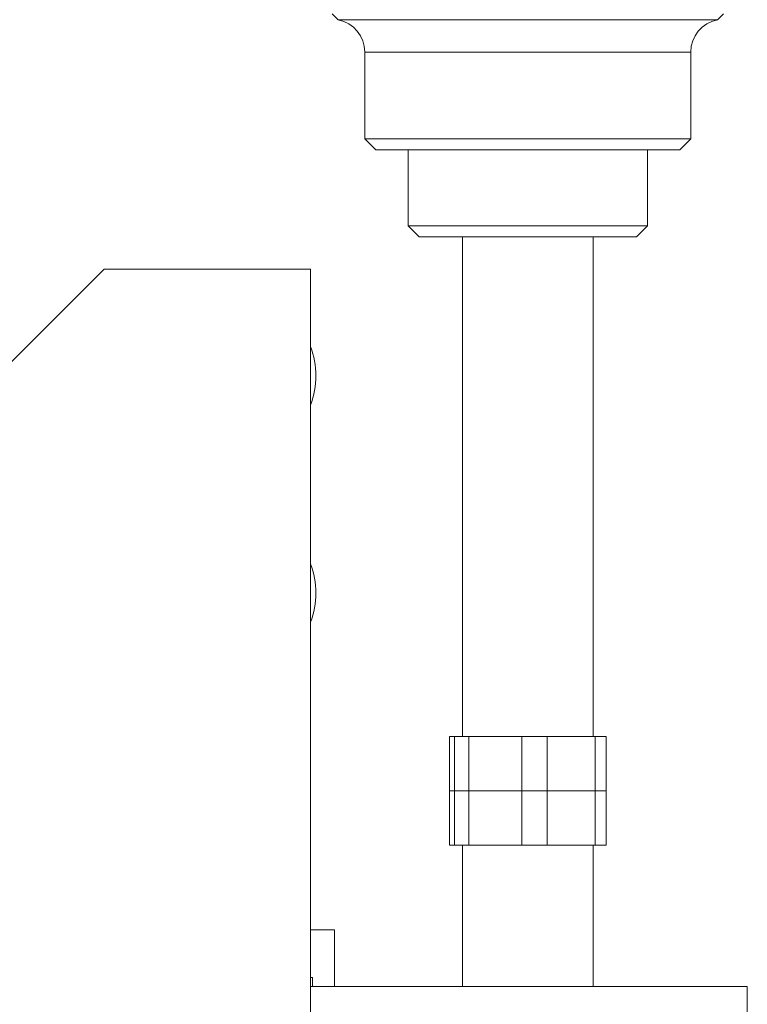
# Model space of a CAD drawing. Header units: millimetres. Extents: x 3 to 556, y 2 to 429.
# Tile 14 of 57: x 189 to 223, y 154 to 200. Entities that reach past the tile are written whole.
import ezdxf

# ---------------------------------------------------------------- set-up
doc = ezdxf.new("R2010")
doc.units = ezdxf.units.MM
doc.header["$LTSCALE"] = 2

msp = doc.modelspace()

# ---------------------------------------------------------------- linework, layer by layer
at = {"color": 7, "linetype": 'Continuous', "lineweight": 0}
for p, q in [((203.6917969, 200.0194244), (203.9673184, 199.7439019)), ((221.4162762, 199.7439019), (221.691797, 200.0194244)), ((203.9673184, 199.7439019), (221.4162762, 199.7439019)), ((205.1917971, 198.2694246), (205.1917971, 194.2694239)), ((220.1917972, 194.2694239), (220.1917972, 198.2694246)), ((205.1917971, 194.2694239), (205.6917972, 193.7694229)), ((205.1917971, 194.2694239), (220.1917972, 194.2694239)), ((219.6917972, 193.7694229), (220.1917972, 194.2694239)), ((219.6917972, 193.7694229), (205.6917972, 193.7694229)), ((207.1917974, 193.7694229), (207.1917974, 190.2694233)), ((218.1917971, 190.2694233), (218.1917971, 193.7694229)), ((207.1917974, 190.2694233), (207.6917975, 189.7694223)), ((207.1917974, 190.2694233), (218.1917971, 190.2694233)), ((217.6917972, 189.7694223), (218.1917971, 190.2694233)), ((217.6917972, 189.7694223), (207.6917975, 189.7694223)), ((209.6917969, 189.7694223), (209.6917969, 166.7682953)), ((215.6917972, 166.7682953), (215.6917972, 189.7694223)), ((193.1917979, 188.2682942), (188.1917971, 183.2682915)), ((193.1917979, 188.2682942), (202.6917976, 188.2682942)), ((202.6917976, 188.2682942), (202.6917976, 134.2682947)), ((209.0930738, 164.268294), (209.0930738, 166.7682953)), ((209.0930738, 166.7682953), (209.3141568, 166.7682953)), ((209.3141568, 166.7682953), (209.3141568, 164.268294)), ((209.3141568, 166.7682953), (209.9793274, 166.7682953)), ((209.9793274, 164.268294), (209.9793274, 166.7682953)), ((209.9793274, 166.7682953), (212.4138405, 166.7682953)), ((212.4138405, 166.7682953), (212.4138405, 164.268294)), ((212.4138405, 166.7682953), (213.5780514, 166.7682953)), ((213.5780514, 164.268294), (213.5780514, 166.7682953)), ((213.5780514, 166.7682953), (215.7914806, 166.7682953)), ((215.7914806, 166.7682953), (215.7914806, 164.268294)), ((215.7914806, 166.7682953), (216.2905208, 166.7682953)), ((216.2905208, 164.268294), (216.2905208, 166.7682953)), ((209.0910743, 161.7682964), (209.0910743, 164.268294)), ((209.0910743, 164.268294), (209.2038882, 164.268294)), ((209.2038882, 164.268294), (209.3141568, 164.268294)), ((209.3141568, 164.268294), (209.9793274, 164.268294)), ((209.3172627, 164.268294), (209.3172627, 161.7682964)), ((209.3172627, 164.268294), (209.9842592, 164.268294)), ((209.9842592, 161.7682964), (209.9842592, 164.268294)), ((209.9842592, 164.268294), (211.1995947, 164.268294)), ((211.1995947, 164.268294), (212.4138405, 164.268294)), ((212.4138405, 164.268294), (213.5780514, 164.268294)), ((212.4209562, 164.268294), (212.4209562, 161.7682964)), ((212.4209562, 164.268294), (213.5849823, 164.268294)), ((213.5849823, 161.7682964), (213.5849823, 164.268294)), ((213.5849823, 164.268294), (214.6875029, 164.268294)), ((214.6875029, 164.268294), (215.7914806, 164.268294)), ((215.7914806, 164.268294), (216.2905208, 164.268294)), ((215.7954905, 164.268294), (215.7954905, 161.7682964)), ((215.7954905, 164.268294), (216.2925204, 164.268294)), ((216.2925204, 161.7682964), (216.2925204, 164.268294)), ((209.0910743, 161.7682964), (209.3172627, 161.7682964)), ((209.3172627, 161.7682964), (209.9842592, 161.7682964)), ((209.6917969, 161.7682964), (209.6917969, 155.2682944)), ((209.9842592, 161.7682964), (212.4209562, 161.7682964)), ((212.4209562, 161.7682964), (213.5849823, 161.7682964)), ((213.5849823, 161.7682964), (215.7954905, 161.7682964)), ((215.6917972, 155.2682944), (215.6917972, 161.7682964)), ((215.7954905, 161.7682964), (216.2925204, 161.7682964)), ((203.7917976, 157.8682937), (202.6917976, 157.8682937)), ((203.7917976, 155.2682944), (203.7917976, 157.8682937)), ((202.6917976, 155.6682937), (202.7917975, 155.6682937)), ((202.7917975, 155.6682937), (202.7917975, 155.2682944)), ((222.791797, 155.2682944), (202.6917976, 155.2682944)), ((202.6917976, 155.2682944), (202.7917975, 155.2682944)), ((222.791797, 145.2682965), (222.791797, 155.2682944))]:
    msp.add_line(p, q, dxfattribs=at)
at = {"color": 8, "linetype": 'Continuous', "lineweight": 0}
msp.add_line((220.1917972, 198.2694246), (205.1917971, 198.2694246), dxfattribs=at)
at = {"color": 7, "linetype": 'Continuous', "lineweight": 0}
for centre, radius, start, end in [((203.6917972, 198.2694244), 1.5, 0, 79.41577558), ((221.6917972, 198.2694244), 1.5, 100.58422442, 180), ((199.1917972, 183.368295), 3.75, 338.96053022, 21.03946978), ((199.1917972, 173.368295), 3.75, 338.96053022, 21.03946978)]:
    msp.add_arc(centre, radius, start, end, dxfattribs=at)

doc.saveas('drawing.dxf')
